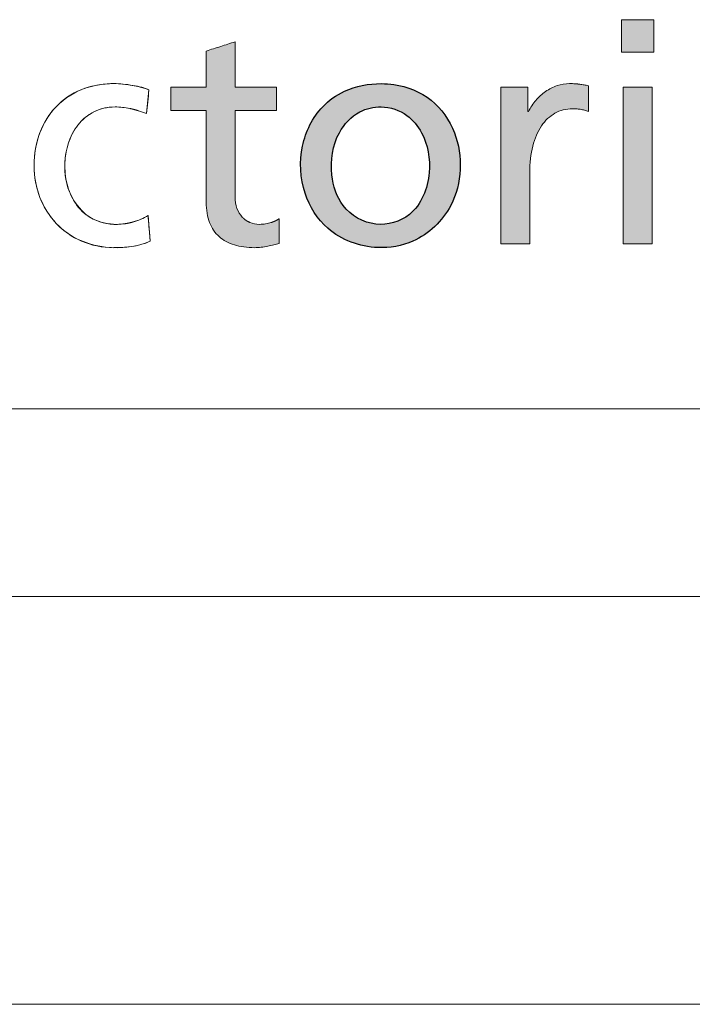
# Model space of a CAD drawing. Header units: millimetres. Extents: x 0 to 70526, y -39110 to 424.
# Tile 22 of 29: x 64460 to 64788, y -39110 to -38629. Entities that reach past the tile are written whole.
import ezdxf

# ---------------------------------------------------------------- set-up
doc = ezdxf.new("R2010")
doc.units = ezdxf.units.MM
doc.header["$LTSCALE"] = 0.25
doc.layers.add('FORMAT', color=7, linetype='Continuous')

# ---------------------------------------------------------------- blocks, each defined once
blk = doc.blocks.new('cajetin')
at = {"color": 7, "linetype": 'Continuous', "lineweight": 18}
for p, q in [((853.5, 7.5), (7.5, 7.5)), ((861, 0), (0, 0))]:
    blk.add_line(p, q, dxfattribs=at)
blk = doc.blocks.new('LOGO_sombreado')
at = {"linetype": 'Continuous'}
for points in [[(40.504, 4.771), (40.105, 4.771), (40.105, 4.373), (40.504, 4.373)], [(40.504, 4.771), (40.105, 4.771), (40.105, 4.373), (40.504, 4.373)], [(40.482, 3.943), (40.128, 3.943), (40.128, 2.023), (40.482, 2.023)], [(40.482, 3.943), (40.128, 3.943), (40.128, 2.023), (40.482, 2.023)]]:
    blk.add_hatch(color=7, dxfattribs=at).paths.add_polyline_path(points, flags=0)
h = blk.add_hatch(color=7, dxfattribs=at)
edge = h.paths.add_edge_path(flags=0)
edge.add_spline(control_points=[(35.176, 2.112), (35.227, 2.066), (35.289, 2.033), (35.362, 2.01)], knot_values=[16, 16, 16, 16, 17, 17, 17, 17], weights=[1, 1, 1, 1], degree=3, periodic=0)
edge.add_spline(control_points=[(35.362, 2.01), (35.434, 1.988), (35.517, 1.977), (35.608, 1.977)], knot_values=[17, 17, 17, 17, 18, 18, 18, 18], weights=[1, 1, 1, 1], degree=3, periodic=0)
edge.add_arc((35.607, 2.685), 0.708, 270.0767, 276.8647)
edge.add_spline(control_points=[(35.692, 1.982), (35.719, 1.986), (35.746, 1.99), (35.771, 1.995)], knot_values=[0, 0, 0, 0, 1, 1, 1, 1], weights=[1, 1, 1, 1], degree=3, periodic=0)
edge.add_spline(control_points=[(35.771, 1.995), (35.797, 2), (35.822, 2.006), (35.845, 2.012)], knot_values=[1, 1, 1, 1, 2, 2, 2, 2], weights=[1, 1, 1, 1], degree=3, periodic=0)
edge.add_spline(control_points=[(35.845, 2.012), (35.868, 2.018), (35.889, 2.024), (35.909, 2.03)], knot_values=[2, 2, 2, 2, 3, 3, 3, 3], weights=[1, 1, 1, 1], degree=3, periodic=0)
edge.add_line((35.909, 2.03), (35.909, 2.331))
edge.add_arc((35.702, 2.648), 0.379, 295.495, 303.2205, ccw=False)
edge.add_spline(control_points=[(35.865, 2.306), (35.847, 2.297), (35.829, 2.29), (35.81, 2.284)], knot_values=[0, 0, 0, 0, 0.145933, 0.145933, 0.145933, 0.145933], weights=[1, 0.998226, 0.998226, 1], degree=3, periodic=0)
edge.add_spline(control_points=[(35.81, 2.284), (35.79, 2.278), (35.768, 2.273), (35.745, 2.269)], knot_values=[0.145933, 0.145933, 0.145933, 0.145933, 1.145933, 1.145933, 1.145933, 1.145933], weights=[1, 1, 1, 1], degree=3, periodic=0)
edge.add_spline(control_points=[(35.745, 2.269), (35.721, 2.265), (35.696, 2.263), (35.668, 2.263), (35.628, 2.263), (35.589, 2.271), (35.553, 2.286)], knot_values=[1.145933, 1.145933, 1.145933, 1.145933, 2.145933, 2.145933, 2.145933, 3.145933, 3.145933, 3.145933, 3.145933], weights=[1, 1, 1, 1, 1, 1, 1], degree=3, periodic=0)
edge.add_arc((35.658, 2.538), 0.273, 223.1491, 247.5061, ccw=False)
edge.add_spline(control_points=[(35.459, 2.351), (35.431, 2.38), (35.409, 2.416), (35.394, 2.459)], knot_values=[3.571043, 3.571043, 3.571043, 3.571043, 4.571043, 4.571043, 4.571043, 4.571043], weights=[1, 1, 1, 1], degree=3, periodic=0)
edge.add_spline(control_points=[(35.394, 2.459), (35.379, 2.501), (35.37, 2.55), (35.37, 2.606)], knot_values=[4.571043, 4.571043, 4.571043, 4.571043, 5.571043, 5.571043, 5.571043, 5.571043], weights=[1, 1, 1, 1], degree=3, periodic=0)
edge.add_line((35.37, 2.606), (35.37, 2.869))
edge.add_line((35.37, 2.869), (35.37, 3))
edge.add_line((35.37, 3), (35.37, 3.657))
edge.add_line((35.37, 3.657), (35.879, 3.657))
edge.add_line((35.879, 3.657), (35.879, 3.943))
edge.add_line((35.879, 3.943), (35.37, 3.943))
edge.add_line((35.37, 3.943), (35.37, 4.083))
edge.add_line((35.37, 4.083), (35.37, 4.5))
edge.add_line((35.37, 4.5), (35.282, 4.472))
edge.add_line((35.282, 4.472), (35.194, 4.444))
edge.add_line((35.194, 4.444), (35.105, 4.416))
edge.add_line((35.105, 4.416), (35.017, 4.387))
edge.add_line((35.017, 4.387), (35.017, 4.276))
edge.add_line((35.017, 4.276), (35.017, 3.943))
edge.add_line((35.017, 3.943), (34.584, 3.943))
edge.add_line((34.584, 3.943), (34.584, 3.657))
edge.add_line((34.584, 3.657), (35.017, 3.657))
edge.add_spline(control_points=[(35.017, 3.657), (35.017, 3.283), (35.017, 2.908), (35.017, 2.534), (35.017, 2.438), (35.031, 2.355), (35.058, 2.285)], knot_values=[13, 13, 13, 13, 14, 14, 14, 15, 15, 15, 15], weights=[1, 1, 1, 1, 1, 1, 1], degree=3, periodic=0)
edge.add_spline(control_points=[(35.058, 2.285), (35.085, 2.215), (35.125, 2.158), (35.176, 2.112)], knot_values=[15, 15, 15, 15, 16, 16, 16, 16], weights=[1, 1, 1, 1], degree=3, periodic=0)
h = blk.add_hatch(color=7, dxfattribs=at)
edge = h.paths.add_edge_path(flags=0)
edge.add_spline(control_points=[(35.176, 2.112), (35.227, 2.066), (35.289, 2.033), (35.362, 2.01)], knot_values=[16, 16, 16, 16, 17, 17, 17, 17], weights=[1, 1, 1, 1], degree=3, periodic=0)
edge.add_spline(control_points=[(35.362, 2.01), (35.434, 1.988), (35.517, 1.977), (35.608, 1.977)], knot_values=[17, 17, 17, 17, 18, 18, 18, 18], weights=[1, 1, 1, 1], degree=3, periodic=0)
edge.add_arc((35.607, 2.685), 0.708, 270.0767, 276.8647)
edge.add_spline(control_points=[(35.692, 1.982), (35.719, 1.986), (35.746, 1.99), (35.771, 1.995)], knot_values=[0, 0, 0, 0, 1, 1, 1, 1], weights=[1, 1, 1, 1], degree=3, periodic=0)
edge.add_spline(control_points=[(35.771, 1.995), (35.797, 2), (35.822, 2.006), (35.845, 2.012)], knot_values=[1, 1, 1, 1, 2, 2, 2, 2], weights=[1, 1, 1, 1], degree=3, periodic=0)
edge.add_spline(control_points=[(35.845, 2.012), (35.868, 2.018), (35.889, 2.024), (35.909, 2.03)], knot_values=[2, 2, 2, 2, 3, 3, 3, 3], weights=[1, 1, 1, 1], degree=3, periodic=0)
edge.add_line((35.909, 2.03), (35.909, 2.331))
edge.add_arc((35.702, 2.648), 0.379, 295.495, 303.2205, ccw=False)
edge.add_spline(control_points=[(35.865, 2.306), (35.847, 2.297), (35.829, 2.29), (35.81, 2.284)], knot_values=[0, 0, 0, 0, 0.145933, 0.145933, 0.145933, 0.145933], weights=[1, 0.998226, 0.998226, 1], degree=3, periodic=0)
edge.add_spline(control_points=[(35.81, 2.284), (35.79, 2.278), (35.768, 2.273), (35.745, 2.269)], knot_values=[0.145933, 0.145933, 0.145933, 0.145933, 1.145933, 1.145933, 1.145933, 1.145933], weights=[1, 1, 1, 1], degree=3, periodic=0)
edge.add_spline(control_points=[(35.745, 2.269), (35.721, 2.265), (35.696, 2.263), (35.668, 2.263), (35.628, 2.263), (35.589, 2.271), (35.553, 2.286)], knot_values=[1.145933, 1.145933, 1.145933, 1.145933, 2.145933, 2.145933, 2.145933, 3.145933, 3.145933, 3.145933, 3.145933], weights=[1, 1, 1, 1, 1, 1, 1], degree=3, periodic=0)
edge.add_arc((35.658, 2.538), 0.273, 223.1491, 247.5061, ccw=False)
edge.add_spline(control_points=[(35.459, 2.351), (35.431, 2.38), (35.409, 2.416), (35.394, 2.459)], knot_values=[3.571043, 3.571043, 3.571043, 3.571043, 4.571043, 4.571043, 4.571043, 4.571043], weights=[1, 1, 1, 1], degree=3, periodic=0)
edge.add_spline(control_points=[(35.394, 2.459), (35.379, 2.501), (35.37, 2.55), (35.37, 2.606)], knot_values=[4.571043, 4.571043, 4.571043, 4.571043, 5.571043, 5.571043, 5.571043, 5.571043], weights=[1, 1, 1, 1], degree=3, periodic=0)
edge.add_line((35.37, 2.606), (35.37, 2.869))
edge.add_line((35.37, 2.869), (35.37, 3))
edge.add_line((35.37, 3), (35.37, 3.657))
edge.add_line((35.37, 3.657), (35.879, 3.657))
edge.add_line((35.879, 3.657), (35.879, 3.943))
edge.add_line((35.879, 3.943), (35.37, 3.943))
edge.add_line((35.37, 3.943), (35.37, 4.083))
edge.add_line((35.37, 4.083), (35.37, 4.5))
edge.add_line((35.37, 4.5), (35.282, 4.472))
edge.add_line((35.282, 4.472), (35.194, 4.444))
edge.add_line((35.194, 4.444), (35.105, 4.416))
edge.add_line((35.105, 4.416), (35.017, 4.387))
edge.add_line((35.017, 4.387), (35.017, 4.276))
edge.add_line((35.017, 4.276), (35.017, 3.943))
edge.add_line((35.017, 3.943), (34.584, 3.943))
edge.add_line((34.584, 3.943), (34.584, 3.657))
edge.add_line((34.584, 3.657), (35.017, 3.657))
edge.add_spline(control_points=[(35.017, 3.657), (35.017, 3.283), (35.017, 2.908), (35.017, 2.534), (35.017, 2.438), (35.031, 2.355), (35.058, 2.285)], knot_values=[13, 13, 13, 13, 14, 14, 14, 15, 15, 15, 15], weights=[1, 1, 1, 1, 1, 1, 1], degree=3, periodic=0)
edge.add_spline(control_points=[(35.058, 2.285), (35.085, 2.215), (35.125, 2.158), (35.176, 2.112)], knot_values=[15, 15, 15, 15, 16, 16, 16, 16], weights=[1, 1, 1, 1], degree=3, periodic=0)
h = blk.add_hatch(color=7, dxfattribs=at)
edge = h.paths.add_edge_path(flags=0)
edge.add_spline(control_points=[(37.161, 3.988), (37.007, 3.988), (36.739, 3.939), (36.369, 3.677), (36.148, 3.218), (36.175, 2.651), (36.5, 2.133), (37.046, 1.933), (37.631, 2.036), (38.146, 2.523), (38.175, 3.287), (37.804, 3.823), (37.43, 3.973), (37.213, 3.988), (37.161, 3.988)], knot_values=[0, 0, 0, 0, 0.074474, 0.127248, 0.214785, 0.308474, 0.391274, 0.497362, 0.567922, 0.671021, 0.815362, 0.894331, 0.974753, 1, 1, 1, 1], weights=[1, 1, 1, 1, 1, 1, 1, 1, 1, 1, 1, 1, 1, 1, 1], degree=3, periodic=0)
edge = h.paths.add_edge_path(flags=0)
edge.add_spline(control_points=[(37.161, 3.702), (37.273, 3.7), (37.48, 3.633), (37.718, 3.333), (37.799, 2.875), (37.597, 2.354), (37.076, 2.201), (36.661, 2.448), (36.518, 2.908), (36.581, 3.355), (36.858, 3.656), (37.07, 3.704), (37.161, 3.702)], knot_values=[0, 0, 0, 0, 0.080851, 0.148117, 0.269406, 0.407124, 0.511209, 0.623148, 0.720084, 0.847873, 0.934722, 1, 1, 1, 1], weights=[1, 1, 1, 1, 1, 1, 1, 1, 1, 1, 1, 1, 1], degree=3, periodic=0)
h = blk.add_hatch(color=7, dxfattribs=at)
edge = h.paths.add_edge_path(flags=0)
edge.add_spline(control_points=[(39.648, 3.972), (39.631, 3.975), (39.614, 3.978), (39.596, 3.98)], knot_values=[5, 5, 5, 5, 6, 6, 6, 6], weights=[1, 1, 1, 1], degree=3, periodic=0)
edge.add_arc((39.482, 3.1), 0.888, 82.6144, 86.3459)
edge.add_spline(control_points=[(39.539, 3.986), (39.518, 3.987), (39.495, 3.988), (39.469, 3.988), (39.418, 3.988), (39.367, 3.979), (39.318, 3.963)], knot_values=[0, 0, 0, 0, 1, 1, 1, 2, 2, 2, 2], weights=[1, 1, 1, 1, 1, 1, 1], degree=3, periodic=0)
edge.add_spline(control_points=[(39.318, 3.963), (39.268, 3.946), (39.221, 3.922), (39.177, 3.892)], knot_values=[2, 2, 2, 2, 3, 3, 3, 3], weights=[1, 1, 1, 1], degree=3, periodic=0)
edge.add_spline(control_points=[(39.177, 3.892), (39.133, 3.861), (39.092, 3.825), (39.057, 3.783)], knot_values=[3, 3, 3, 3, 4, 4, 4, 4], weights=[1, 1, 1, 1], degree=3, periodic=0)
edge.add_spline(control_points=[(39.057, 3.783), (39.021, 3.742), (38.991, 3.695), (38.967, 3.646)], knot_values=[4, 4, 4, 4, 5, 5, 5, 5], weights=[1, 1, 1, 1], degree=3, periodic=0)
edge.add_line((38.967, 3.646), (38.96, 3.646))
edge.add_line((38.96, 3.646), (38.96, 3.943))
edge.add_line((38.96, 3.943), (38.629, 3.943))
edge.add_line((38.629, 3.943), (38.629, 2.023))
edge.add_line((38.629, 2.023), (38.982, 2.023))
edge.add_line((38.982, 2.023), (38.982, 2.896))
edge.add_spline(control_points=[(38.982, 2.896), (38.982, 3.017), (38.995, 3.126), (39.02, 3.222)], knot_values=[11, 11, 11, 11, 12, 12, 12, 12], weights=[1, 1, 1, 1], degree=3, periodic=0)
edge.add_spline(control_points=[(39.02, 3.222), (39.044, 3.318), (39.08, 3.401), (39.125, 3.469)], knot_values=[12, 12, 12, 12, 13, 13, 13, 13], weights=[1, 1, 1, 1], degree=3, periodic=0)
edge.add_spline(control_points=[(39.125, 3.469), (39.171, 3.537), (39.227, 3.589), (39.291, 3.625)], knot_values=[13, 13, 13, 13, 14, 14, 14, 14], weights=[1, 1, 1, 1], degree=3, periodic=0)
edge.add_spline(control_points=[(39.291, 3.625), (39.354, 3.661), (39.427, 3.68), (39.506, 3.68)], knot_values=[14, 14, 14, 14, 15, 15, 15, 15], weights=[1, 1, 1, 1], degree=3, periodic=0)
edge.add_arc((39.506, 2.978), 0.702, 86.1657, 90.0062, ccw=False)
edge.add_spline(control_points=[(39.553, 3.678), (39.569, 3.677), (39.586, 3.675), (39.602, 3.673)], knot_values=[0, 0, 0, 0, 1, 1, 1, 1], weights=[1, 1, 1, 1], degree=3, periodic=0)
edge.add_spline(control_points=[(39.602, 3.673), (39.619, 3.67), (39.636, 3.667), (39.653, 3.662)], knot_values=[1, 1, 1, 1, 2, 2, 2, 2], weights=[1, 1, 1, 1], degree=3, periodic=0)
edge.add_spline(control_points=[(39.653, 3.662), (39.669, 3.658), (39.686, 3.652), (39.701, 3.646)], knot_values=[2, 2, 2, 2, 3, 3, 3, 3], weights=[1, 1, 1, 1], degree=3, periodic=0)
edge.add_line((39.701, 3.646), (39.701, 3.962))
edge.add_line((39.701, 3.962), (39.648, 3.972))
h = blk.add_hatch(color=7, dxfattribs=at)
edge = h.paths.add_edge_path(flags=0)
edge.add_spline(control_points=[(39.648, 3.972), (39.631, 3.975), (39.614, 3.978), (39.596, 3.98)], knot_values=[5, 5, 5, 5, 6, 6, 6, 6], weights=[1, 1, 1, 1], degree=3, periodic=0)
edge.add_arc((39.482, 3.1), 0.888, 82.6144, 86.3459)
edge.add_spline(control_points=[(39.539, 3.986), (39.518, 3.987), (39.495, 3.988), (39.469, 3.988), (39.418, 3.988), (39.367, 3.979), (39.318, 3.963)], knot_values=[0, 0, 0, 0, 1, 1, 1, 2, 2, 2, 2], weights=[1, 1, 1, 1, 1, 1, 1], degree=3, periodic=0)
edge.add_spline(control_points=[(39.318, 3.963), (39.268, 3.946), (39.221, 3.922), (39.177, 3.892)], knot_values=[2, 2, 2, 2, 3, 3, 3, 3], weights=[1, 1, 1, 1], degree=3, periodic=0)
edge.add_spline(control_points=[(39.177, 3.892), (39.133, 3.861), (39.092, 3.825), (39.057, 3.783)], knot_values=[3, 3, 3, 3, 4, 4, 4, 4], weights=[1, 1, 1, 1], degree=3, periodic=0)
edge.add_spline(control_points=[(39.057, 3.783), (39.021, 3.742), (38.991, 3.695), (38.967, 3.646)], knot_values=[4, 4, 4, 4, 5, 5, 5, 5], weights=[1, 1, 1, 1], degree=3, periodic=0)
edge.add_line((38.967, 3.646), (38.96, 3.646))
edge.add_line((38.96, 3.646), (38.96, 3.943))
edge.add_line((38.96, 3.943), (38.629, 3.943))
edge.add_line((38.629, 3.943), (38.629, 2.023))
edge.add_line((38.629, 2.023), (38.982, 2.023))
edge.add_line((38.982, 2.023), (38.982, 2.896))
edge.add_spline(control_points=[(38.982, 2.896), (38.982, 3.017), (38.995, 3.126), (39.02, 3.222)], knot_values=[11, 11, 11, 11, 12, 12, 12, 12], weights=[1, 1, 1, 1], degree=3, periodic=0)
edge.add_spline(control_points=[(39.02, 3.222), (39.044, 3.318), (39.08, 3.401), (39.125, 3.469)], knot_values=[12, 12, 12, 12, 13, 13, 13, 13], weights=[1, 1, 1, 1], degree=3, periodic=0)
edge.add_spline(control_points=[(39.125, 3.469), (39.171, 3.537), (39.227, 3.589), (39.291, 3.625)], knot_values=[13, 13, 13, 13, 14, 14, 14, 14], weights=[1, 1, 1, 1], degree=3, periodic=0)
edge.add_spline(control_points=[(39.291, 3.625), (39.354, 3.661), (39.427, 3.68), (39.506, 3.68)], knot_values=[14, 14, 14, 14, 15, 15, 15, 15], weights=[1, 1, 1, 1], degree=3, periodic=0)
edge.add_arc((39.506, 2.978), 0.702, 86.1657, 90.0062, ccw=False)
edge.add_spline(control_points=[(39.553, 3.678), (39.569, 3.677), (39.586, 3.675), (39.602, 3.673)], knot_values=[0, 0, 0, 0, 1, 1, 1, 1], weights=[1, 1, 1, 1], degree=3, periodic=0)
edge.add_spline(control_points=[(39.602, 3.673), (39.619, 3.67), (39.636, 3.667), (39.653, 3.662)], knot_values=[1, 1, 1, 1, 2, 2, 2, 2], weights=[1, 1, 1, 1], degree=3, periodic=0)
edge.add_spline(control_points=[(39.653, 3.662), (39.669, 3.658), (39.686, 3.652), (39.701, 3.646)], knot_values=[2, 2, 2, 2, 3, 3, 3, 3], weights=[1, 1, 1, 1], degree=3, periodic=0)
edge.add_line((39.701, 3.646), (39.701, 3.962))
edge.add_line((39.701, 3.962), (39.648, 3.972))
at = {"color": 7, "linetype": 'Continuous', "lineweight": 18}
for p, q in [((40.105, 4.373), (40.105, 4.771)), ((40.105, 4.771), (40.504, 4.771)), ((40.504, 4.771), (40.504, 4.373)), ((40.504, 4.373), (40.105, 4.373)), ((34.315, 3.913), (34.285, 3.62)), ((40.128, 2.023), (40.128, 3.943)), ((40.128, 3.943), (40.482, 3.943)), ((40.482, 3.943), (40.482, 2.023)), ((35.37, 2.606), (35.37, 2.869)), ((34.304, 2.372), (34.331, 2.056)), ((40.482, 2.023), (40.128, 2.023)), ((0, 0), (72.5, 0))]:
    blk.add_line(p, q, dxfattribs=at)
for centre, radius, start, end in [((39.506, 2.978), 0.702, 86.1657, 90.0062), ((33.857, 2.912), 0.931, 223.2954, 246.689), ((33.888, 3.792), 1.814, 269.9252, 273.1729), ((35.607, 2.685), 0.708, 270.0767, 276.8647)]:
    blk.add_arc(centre, radius, start, end, dxfattribs=at)
at = {"color": 8, "linetype": 'Continuous', "lineweight": 0}
for points, degree in [([(35.282, 4.472), (35.252, 4.463), (35.223, 4.453), (35.194, 4.444)], 3), ([(35.37, 4.5), (35.341, 4.491), (35.311, 4.482), (35.282, 4.472)], 3), ([(35.37, 4.083), (35.37, 4.222), (35.37, 4.361), (35.37, 4.5)], 3), ([(35.105, 4.416), (35.076, 4.406), (35.046, 4.397), (35.017, 4.387)], 3), ([(35.017, 4.387), (35.017, 4.35), (35.017, 4.313), (35.017, 4.276)], 3), ([(35.194, 4.444), (35.164, 4.434), (35.135, 4.425), (35.105, 4.416)], 3), ([(35.017, 4.276), (35.017, 4.165), (35.017, 4.054), (35.017, 3.943)], 3), ([(35.37, 3.943), (35.37, 3.99), (35.37, 4.036), (35.37, 4.083)], 3), ([(34.116, 3.966), (34.078, 3.973), (34.038, 3.978), (33.999, 3.982)], 3), ([(34.226, 3.943), (34.192, 3.952), (34.155, 3.96), (34.116, 3.966)], 3), ([(34.315, 3.913), (34.29, 3.924), (34.259, 3.934), (34.226, 3.943)], 3), ([(34.285, 3.62), (34.295, 3.717), (34.305, 3.815), (34.315, 3.913)], 3), ([(35.017, 3.943), (34.873, 3.943), (34.728, 3.943), (34.584, 3.943)], 3), ([(34.584, 3.943), (34.584, 3.848), (34.584, 3.752), (34.584, 3.657)], 3), ([(35.879, 3.943), (35.71, 3.943), (35.54, 3.943), (35.37, 3.943)], 3), ([(35.879, 3.657), (35.879, 3.752), (35.879, 3.848), (35.879, 3.943)], 3), ([(38.96, 3.943), (38.85, 3.943), (38.739, 3.943), (38.629, 3.943)], 3), ([(38.629, 3.943), (38.629, 3.303), (38.629, 2.663), (38.629, 2.023)], 3), ([(38.96, 3.646), (38.96, 3.745), (38.96, 3.844), (38.96, 3.943)], 3), ([(39.177, 3.892), (39.133, 3.861), (39.092, 3.825), (39.057, 3.783)], 3), ([(39.318, 3.963), (39.268, 3.946), (39.221, 3.922), (39.177, 3.892)], 3), ([(39.648, 3.972), (39.631, 3.975), (39.614, 3.978), (39.596, 3.98)], 3), ([(39.701, 3.962), (39.684, 3.965), (39.666, 3.969), (39.648, 3.972)], 3), ([(39.701, 3.646), (39.701, 3.751), (39.701, 3.856), (39.701, 3.962)], 3), ([(39.057, 3.783), (39.021, 3.742), (38.991, 3.695), (38.967, 3.646)], 3), ([(33.176, 3.705), (33.091, 3.615), (33.024, 3.508), (32.978, 3.386)], 3), ([(33.444, 3.48), (33.497, 3.547), (33.561, 3.602), (33.638, 3.641)], 3), ([(33.99, 3.697), (34.02, 3.694), (34.052, 3.689), (34.085, 3.682)], 3), ([(34.184, 3.656), (34.218, 3.646), (34.251, 3.634), (34.285, 3.62)], 3), ([(34.584, 3.657), (34.728, 3.657), (34.873, 3.657), (35.017, 3.657)], 3), ([(35.37, 3), (35.37, 3.219), (35.37, 3.438), (35.37, 3.657)], 3), ([(35.37, 3.657), (35.54, 3.657), (35.71, 3.657), (35.879, 3.657)], 3), ([(38.967, 3.646), (38.965, 3.646), (38.962, 3.646), (38.96, 3.646)], 3), ([(39.125, 3.469), (39.171, 3.537), (39.227, 3.589), (39.291, 3.625)], 3), ([(39.291, 3.625), (39.354, 3.661), (39.427, 3.68), (39.506, 3.68)], 3), ([(39.553, 3.678), (39.569, 3.677), (39.586, 3.675), (39.602, 3.673)], 3), ([(39.602, 3.673), (39.619, 3.67), (39.636, 3.667), (39.653, 3.662)], 3), ([(39.653, 3.662), (39.669, 3.658), (39.686, 3.652), (39.701, 3.646)], 3), ([(33.325, 3.249), (33.352, 3.334), (33.392, 3.413), (33.444, 3.48)], 3), ([(39.02, 3.222), (39.044, 3.318), (39.08, 3.401), (39.125, 3.469)], 3), ([(38.982, 2.896), (38.982, 3.017), (38.995, 3.126), (39.02, 3.222)], 3), ([(35.37, 2.869), (35.37, 2.934), (35.37, 3)], 2), ([(38.982, 2.023), (38.982, 2.314), (38.982, 2.605), (38.982, 2.896)], 3), ([(33.433, 2.495), (33.381, 2.563), (33.344, 2.642), (33.32, 2.726)], 3), ([(32.979, 2.594), (33.025, 2.473), (33.093, 2.365), (33.179, 2.274)], 3), ([(35.394, 2.459), (35.379, 2.501), (35.37, 2.55), (35.37, 2.606)], 3), ([(33.631, 2.328), (33.55, 2.368), (33.484, 2.426), (33.433, 2.495)], 3), ([(35.459, 2.351), (35.431, 2.38), (35.409, 2.416), (35.394, 2.459)], 3), ([(34.215, 2.325), (34.184, 2.311), (34.151, 2.3), (34.118, 2.291)], 3), ([(34.304, 2.372), (34.277, 2.354), (34.247, 2.339), (34.215, 2.325)], 3), ([(34.311, 2.293), (34.308, 2.32), (34.306, 2.346), (34.304, 2.372)], 3), ([(34.317, 2.214), (34.315, 2.241), (34.313, 2.267), (34.311, 2.293)], 3), ([(35.909, 2.03), (35.909, 2.13), (35.909, 2.231), (35.909, 2.331)], 3), ([(34.324, 2.135), (34.322, 2.162), (34.319, 2.188), (34.317, 2.214)], 3), ([(35.058, 2.285), (35.085, 2.215), (35.125, 2.158), (35.176, 2.112)], 3), ([(35.81, 2.284), (35.79, 2.278), (35.768, 2.273), (35.745, 2.269)], 3), ([(33.489, 2.057), (33.607, 2.006), (33.741, 1.977), (33.886, 1.977)], 3), ([(34.217, 2.015), (34.256, 2.026), (34.294, 2.039), (34.331, 2.056)], 3), ([(34.331, 2.056), (34.328, 2.083), (34.326, 2.109), (34.324, 2.135)], 3), ([(35.176, 2.112), (35.227, 2.066), (35.289, 2.033), (35.362, 2.01)], 3), ([(33.989, 1.98), (34.025, 1.982), (34.063, 1.986), (34.101, 1.991)], 3), ([(34.101, 1.991), (34.139, 1.997), (34.178, 2.005), (34.217, 2.015)], 3), ([(35.362, 2.01), (35.434, 1.988), (35.517, 1.977), (35.608, 1.977)], 3), ([(35.692, 1.982), (35.719, 1.986), (35.746, 1.99), (35.771, 1.995)], 3), ([(35.771, 1.995), (35.797, 2), (35.822, 2.006), (35.845, 2.012)], 3), ([(35.845, 2.012), (35.868, 2.018), (35.889, 2.024), (35.909, 2.03)], 3), ([(38.629, 2.023), (38.747, 2.023), (38.865, 2.023), (38.982, 2.023)], 3)]:
    blk.add_open_spline(points, degree=degree, dxfattribs=at)
at = {"color": 7, "linetype": 'Continuous', "lineweight": 0}
for points, knots in [([(34.315, 3.913), (34.079, 3.994), (33.648, 4.032), (33.128, 3.724), (32.875, 3.214), (32.908, 2.624), (33.362, 1.977), (33.997, 1.916), (34.331, 2.056)], [0, 0, 0, 0, 0.189442, 0.304437, 0.433405, 0.598153, 0.723513, 1, 1, 1, 1]), ([(34.285, 3.62), (34.128, 3.682), (33.829, 3.756), (33.411, 3.522), (33.255, 3.102), (33.303, 2.642), (33.66, 2.197), (34.114, 2.254), (34.304, 2.372)], [0, 0, 0, 0, 0.179222, 0.292259, 0.464623, 0.607238, 0.760264, 1, 1, 1, 1])]:
    blk.add_open_spline(points, degree=3, knots=knots, dxfattribs=at)
at = {"color": 8, "linetype": 'Continuous', "lineweight": 0}
for points, knots in [([(33.999, 3.982), (33.96, 3.986), (33.922, 3.988), (33.886, 3.988), (33.739, 3.988), (33.604, 3.962), (33.366, 3.865), (33.262, 3.794), (33.176, 3.705)], [16.091643, 16.091643, 16.091643, 16.091643, 17.091643, 17.091643, 17.091643, 18.091643, 18.091643, 19.091643, 19.091643, 19.091643, 19.091643]), ([(39.539, 3.986), (39.518, 3.987), (39.495, 3.988), (39.469, 3.988), (39.418, 3.988), (39.367, 3.979), (39.318, 3.963)], [0, 0, 0, 0, 1, 1, 1, 2, 2, 2, 2]), ([(33.638, 3.641), (33.714, 3.68), (33.802, 3.702), (33.901, 3.702), (33.929, 3.702), (33.959, 3.701), (33.99, 3.697)], [8, 8, 8, 8, 9, 9, 9, 10, 10, 10, 10]), ([(35.017, 3.657), (35.017, 3.283), (35.017, 2.908), (35.017, 2.534), (35.017, 2.438), (35.031, 2.355), (35.058, 2.285)], [13, 13, 13, 13, 14, 14, 14, 15, 15, 15, 15]), ([(32.978, 3.386), (32.932, 3.265), (32.907, 3.129), (32.907, 2.983), (32.907, 2.845), (32.932, 2.714), (32.979, 2.594)], [20.091643, 20.091643, 20.091643, 20.091643, 21.091643, 21.091643, 21.091643, 22.091643, 22.091643, 22.091643, 22.091643]), ([(33.32, 2.726), (33.295, 2.809), (33.284, 2.897), (33.284, 2.983), (33.284, 3.074), (33.298, 3.165), (33.325, 3.249)], [4, 4, 4, 4, 5, 5, 5, 6, 6, 6, 6]), ([(34.019, 2.27), (33.986, 2.266), (33.954, 2.263), (33.924, 2.263), (33.81, 2.263), (33.713, 2.287), (33.631, 2.328)], [0, 0, 0, 0, 1, 1, 1, 2, 2, 2, 2]), ([(35.745, 2.269), (35.721, 2.265), (35.696, 2.263), (35.668, 2.263), (35.628, 2.263), (35.589, 2.271), (35.553, 2.286)], [1.145933, 1.145933, 1.145933, 1.145933, 2.145933, 2.145933, 2.145933, 3.145933, 3.145933, 3.145933, 3.145933])]:
    blk.add_open_spline(points, degree=3, knots=knots, dxfattribs=at)
for points, weights in [([(39.596, 3.98), (39.577, 3.983), (39.558, 3.985), (39.539, 3.986)], [1, 0.999646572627, 0.999646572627, 1]), ([(34.085, 3.682), (34.118, 3.675), (34.151, 3.666), (34.184, 3.656)], [1, 0.999300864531, 0.999300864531, 1]), ([(35.553, 2.286), (35.517, 2.301), (35.485, 2.323), (35.459, 2.351)], [1, 0.984996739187, 0.984996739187, 1]), ([(35.865, 2.306), (35.847, 2.297), (35.829, 2.29), (35.81, 2.284)], [1, 0.998226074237, 0.998226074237, 1]), ([(35.909, 2.331), (35.895, 2.321), (35.88, 2.313), (35.865, 2.306)], [1, 0.99848548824, 0.99848548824, 1]), ([(34.118, 2.291), (34.085, 2.282), (34.052, 2.275), (34.019, 2.27)], [1, 0.998576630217, 0.998576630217, 1])]:
    blk.add_rational_spline(points, weights, degree=3, dxfattribs=at)
at = {"layer": 'FORMAT', "color": 7}
for points, knots in [([(37.161, 3.988), (37.007, 3.988), (36.739, 3.939), (36.369, 3.677), (36.148, 3.218), (36.175, 2.651), (36.5, 2.133), (37.046, 1.933), (37.631, 2.036), (38.146, 2.523), (38.175, 3.287), (37.804, 3.823), (37.43, 3.973), (37.213, 3.988), (37.161, 3.988)], [0, 0, 0, 0, 0.074474, 0.127248, 0.214785, 0.308474, 0.391274, 0.497362, 0.567922, 0.671021, 0.815362, 0.894331, 0.974753, 1, 1, 1, 1]), ([(37.161, 3.702), (37.07, 3.704), (36.858, 3.656), (36.581, 3.355), (36.518, 2.908), (36.661, 2.448), (37.076, 2.201), (37.597, 2.354), (37.799, 2.875), (37.718, 3.333), (37.48, 3.633), (37.273, 3.7), (37.161, 3.702)], [0, 0, 0, 0, 0.065278, 0.152127, 0.279916, 0.376852, 0.488791, 0.592876, 0.730594, 0.851883, 0.919149, 1, 1, 1, 1])]:
    blk.add_open_spline(points, degree=3, knots=knots, dxfattribs=at)
blk = doc.blocks.new('A$C861fd815')
at = {"color": 7, "linetype": 'Continuous', "lineweight": 18}
blk.add_line((63155.37, -38910.35), (70327.25, -38910.35), dxfattribs=at)
at = {"xscale": 26.5625, "yscale": 26.5625, "zscale": 26.5625}
blk.add_blockref('cajetin', (47656.16, -39109.56), dxfattribs=at)
at = {"color": 7, "linetype": 'Continuous', "xscale": 39.84375, "yscale": 39.84375, "zscale": 39.84375}
blk.add_blockref('LOGO_sombreado', (63155.76, -38818.79), dxfattribs=at)

msp = doc.modelspace()

# ---------------------------------------------------------------- block references
msp.add_blockref('A$C861fd815', (0, 0))

doc.saveas('drawing.dxf')
